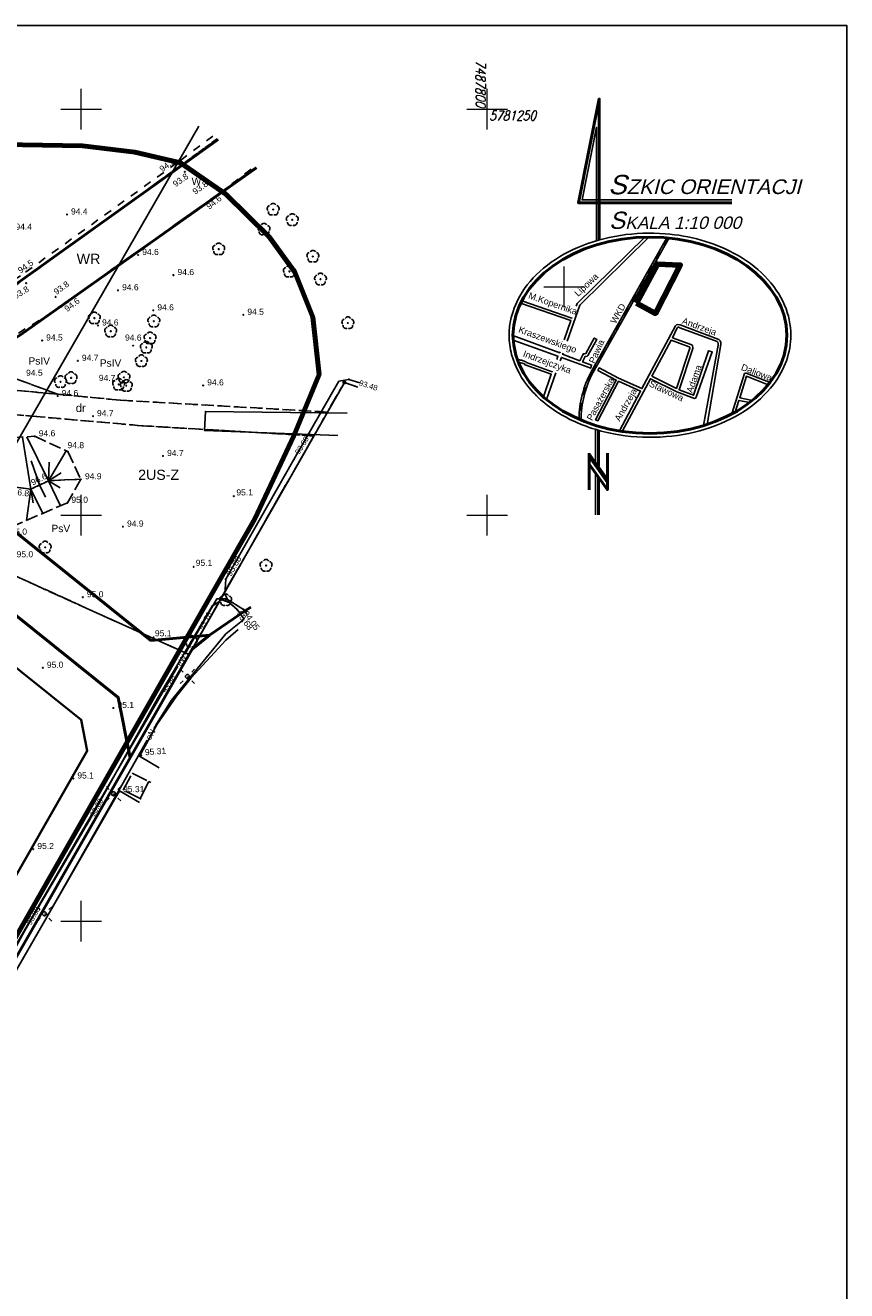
# Model space of a CAD drawing. Extents: x 7487549 to 7487844, y 5781020 to 5781260.
# Tile 13 of 13: x 7487743 to 7487844, y 5781104 to 5781260. Entities that reach past the tile are written whole.
import ezdxf
from ezdxf.enums import TextEntityAlignment as Align

# ---------------------------------------------------------------- set-up
doc = ezdxf.new("R2010")
doc.units = 0
doc.header["$MEASUREMENT"] = 0
for name, pattern in [('4001', [0]), ('4002', [2, 1, -1]), ('4003', [3, 2, -1]), ('4004', [4, 3, -1]), ('4216', [0]), ('4512', [0]), ('4761', [0]), ('4791', [0])]:
    doc.linetypes.add(name, pattern=pattern)
doc.layers.get('0').update_dxf_attribs({"linetype": 'CONTINUOUS'})
for name, color, linetype, lineweight in [('! strefy mpzp', 150, 'CONTINUOUS', 50), ('kolej', 250, 'CONTINUOUS', 35), ('ramka_dobra', 7, 'CONTINUOUS', 18)]:
    doc.layers.add(name, color=color, linetype=linetype, lineweight=lineweight)
for name, color, linetype in [('!ramka', 7, 'CONTINUOUS'), ('1246', 7, 'CONTINUOUS'), ('1361', 7, 'CONTINUOUS'), ('1363', 250, 'CONTINUOUS'), ('1422', 104, 'CONTINUOUS'), ('1766', 1, 'CONTINUOUS'), ('1811', 7, 'CONTINUOUS'), ('1812', 7, 'CONTINUOUS'), ('4002', 250, 'CONTINUOUS'), ('4512', 7, 'CONTINUOUS'), ('4761', 1, 'CONTINUOUS'), ('4791', 7, 'CONTINUOUS'), ('5216', 7, 'CONTINUOUS'), ('5220', 82, 'CONTINUOUS'), ('5230', 104, 'CONTINUOUS'), ('5511', 8, 'CONTINUOUS'), ('5792', 7, 'CONTINUOUS'), ('5852', 8, 'CONTINUOUS'), ('6220', 7, 'CONTINUOUS'), ('6230', 7, 'CONTINUOUS'), ('6761', 7, 'CONTINUOUS'), ('6801', 7, 'CONTINUOUS'), ('6802', 7, 'CONTINUOUS'), ('Nieprzekraczalna linia zabudowy', 7, 'CONTINUOUS'), ('ZAKRES_OPRACOWANIA', 82, 'CONTINUOUS')]:
    doc.layers.add(name, color=color, linetype=linetype)
doc.styles.add('KLASY', font='simplex.shx', dxfattribs={"width": 0.8, "oblique": 15.00003, "height": 1.25})
doc.styles.get("Standard").update_dxf_attribs({"font": 'arial.ttf'})
doc.linetypes.add('3117-500', pattern='A,2.5,0,[3,ksztalty.shx,S=1,R=-90,X=0,Y=0],2.5', length=5)

# ---------------------------------------------------------------- blocks, each defined once
blk = doc.blocks.new('1363')
at = {"layer": '1363', "color": 250, "linetype": 'Continuous'}
for p, q in [((-1.06, 1.06), (-1.77, 1.77)), ((1.06, 1.06), (1.77, 1.77)), ((-1.06, -1.06), (-1.77, -1.77)), ((1.06, -1.06), (1.77, -1.77))]:
    blk.add_line(p, q, dxfattribs=at)
blk.add_circle((0, 0), 0.5, dxfattribs=at)
blk = doc.blocks.new('1361')
at = {"layer": '1361', "color": 7, "linetype": 'Continuous'}
blk.add_circle((0, 0), 0.5, dxfattribs=at)
blk = doc.blocks.new('1766')
at = {"layer": '1766', "color": 1, "linetype": 'Continuous'}
blk.add_circle((0, 0), 0.09, dxfattribs=at)
blk = doc.blocks.new('1811')
at = {"layer": '1811', "color": 7, "linetype": 'Continuous'}
blk.add_circle((0, 0), 0.09, dxfattribs=at)
blk = doc.blocks.new('1422')
at = {"layer": '1422', "color": 96, "linetype": 'Continuous', "true_color": 0x008000}
blk.add_circle((0, 0), 0.1, dxfattribs=at)
for centre, start, end in [((-0.71, 0.23), 102.5, 221.75), ((0, 0.75), 30.19, 149.77), ((0.71, 0.23), 318.3, 77.49), ((-0.44, -0.61), 174.33, 293.45), ((0.44, -0.61), 246.24, 5.74)]:
    blk.add_arc(centre, 0.75, start, end, dxfattribs=at)
blk = doc.blocks.new('1246')
at = {"linetype": 'Continuous', "true_color": 0xfeffff}
h = blk.add_hatch(color=7, dxfattribs=at)
h.dxf.hatch_style = 1
h.paths.add_polyline_path([(-0.25, 0, 1), (0.25, 0, 1)])
at = {"linetype": 'Continuous', "lineweight": 0}
h = blk.add_hatch(color=0, dxfattribs=at)
edge = h.paths.add_edge_path()
edge.add_arc((0, 0), 0.045, 0, 360)
blk = doc.blocks.new('1812')
at = {"layer": '1812', "color": 7, "linetype": 'Continuous'}
blk.add_circle((0, 0), 0.09, dxfattribs=at)

msp = doc.modelspace()

# ---------------------------------------------------------------- linework, layer by layer
at = {"layer": '! strefy mpzp'}
msp.add_line((7487765.82, 5781185.22), (7487763.65, 5781183.48), dxfattribs=at)
for points in [[(7487766.87, 5781246.26), (7487739.13, 5781226.45), (7487732.66, 5781223.06), (7487726.51, 5781221.15), (7487703.31, 5781215.61), (7487703.92, 5781211.05)], [(7487703.92, 5781211.05), (7487707.46, 5781210.33), (7487719.2, 5781212.99), (7487732.77, 5781217.28), (7487737.94, 5781219.32), (7487742.54, 5781222.21), (7487771.59, 5781242.8)], [(7487756.02, 5781170.12), (7487754.56, 5781177.56), (7487733.66, 5781194.28), (7487719.53, 5781202.98), (7487689.77, 5781200.03), (7487682.89, 5781204.16), (7487688.28, 5781212.58)], [(7487770.91, 5781188.65), (7487770.25, 5781188.27), (7487765.82, 5781185.22), (7487758.59, 5781184.58), (7487738.27, 5781200.83), (7487720.72, 5781211.64), (7487694.23, 5781209.02), (7487688.31, 5781212.57)], [(7487763.65, 5781183.48), (7487737.05, 5781136.9), (7487690.51, 5781055.43), (7487683.08, 5781042.41)]]:
    msp.add_lwpolyline(points, dxfattribs=at)
at = {"layer": '!ramka', "lineweight": 9}
msp.add_lwpolyline([(7487820.16, 5781210.07), (7487820.65, 5781210.19), (7487820.68, 5781210.07)], dxfattribs=at)
at = {"layer": '!ramka', "color": 7, "linetype": '4001', "lineweight": 50}
for points in [[(7487813.8, 5781233.9, 0), (7487813.8, 5781251.26, 0), (7487811.23, 5781238.47, 0), (7487830.11, 5781238.47, 0)], [(7487813.69, 5781210.45, 0), (7487813.71, 5781206.02, 0)], [(7487812.55, 5781203.12, 0), (7487812.55, 5781207.65, 0)], [(7487812.55, 5781206.29, 0), (7487814.8, 5781203.12, 0), (7487814.8, 5781204.04, 0), (7487812.55, 5781207.21, 0), (7487812.55, 5781206.29, 0)], [(7487814.8, 5781203.12, 0), (7487814.8, 5781207.65, 0)], [(7487813.68, 5781204.69, 0), (7487813.68, 5781200.02, 0)]]:
    msp.add_polyline3d(points, dxfattribs=at)
at = {"layer": '!ramka', "color": 7, "linetype": 'Continuous'}
for points in [[(7487813.44, 5781233.79, 0), (7487813.46, 5781247.78, 0), (7487811.68, 5781238.83, 0), (7487830.11, 5781238.83, 0)], [(7487813.33, 5781210.56, 0), (7487813.33, 5781206.56, 0)], [(7487812.55, 5781207.65, 0), (7487814.8, 5781204.48, 0)], [(7487813.33, 5781205.17, 0), (7487813.33, 5781200.02, 0)]]:
    msp.add_polyline3d(points, dxfattribs=at)
at = {"layer": '!ramka', "color": 7, "linetype": '4001', "lineweight": 50}
msp.add_ellipse((7487820.03, 5781222.16), major_axis=(-16.86, 0), ratio=0.717286, dxfattribs=at)
at = {"layer": '!ramka', "color": 7, "linetype": 'Continuous'}
msp.add_open_spline([(7487802.69, 5781222.16), (7487802.69, 5781221.36), (7487802.8, 5781220.57), (7487803.41, 5781218.23), (7487804.23, 5781216.74), (7487806.55, 5781214.09), (7487808.05, 5781212.93), (7487811.51, 5781211.09), (7487813.48, 5781210.41), (7487817.42, 5781209.65), (7487819.37, 5781209.52), (7487823.21, 5781209.72), (7487825.09, 5781210.05), (7487828.6, 5781211.13), (7487830.24, 5781211.89), (7487833.09, 5781213.75), (7487834.3, 5781214.86), (7487835.93, 5781217.01), (7487836.47, 5781218), (7487837.19, 5781220.05), (7487837.38, 5781221.11), (7487837.38, 5781223.42), (7487837.11, 5781224.67), (7487836.07, 5781227.15), (7487835.24, 5781228.36), (7487833.11, 5781230.54), (7487831.81, 5781231.49), (7487829.11, 5781232.94), (7487827.76, 5781233.48), (7487824.92, 5781234.28), (7487823.43, 5781234.54), (7487820.07, 5781234.81), (7487818.2, 5781234.74), (7487814.56, 5781234.17), (7487812.78, 5781233.67), (7487809.58, 5781232.29), (7487808.15, 5781231.42), (7487805.72, 5781229.4), (7487804.73, 5781228.24), (7487803.46, 5781226.01), (7487803.07, 5781224.98), (7487802.75, 5781223.35), (7487802.69, 5781222.75), (7487802.69, 5781222.16)], degree=3, knots=[0, 0, 0, 0, 0.186769, 0.186769, 0.560306, 0.560306, 0.933844, 0.933844, 1.307381, 1.307381, 1.644468, 1.644468, 1.977461, 1.977461, 2.310454, 2.310454, 2.643447, 2.643447, 2.892866, 2.892866, 3.142284, 3.142284, 3.436688, 3.436688, 3.754243, 3.754243, 4.071798, 4.071798, 4.337383, 4.337383, 4.602968, 4.602968, 4.925426, 4.925426, 5.25302, 5.25302, 5.573414, 5.573414, 5.893809, 5.893809, 6.143844, 6.143844, 6.283185, 6.283185, 6.283185, 6.283185], dxfattribs=at)
for p, q in [((7487830.1, 5781212.46), (7487831.69, 5781217.44)), ((7487831.69, 5781217.44), (7487831.81, 5781217.5)), ((7487831.81, 5781217.5), (7487831.87, 5781217.48)), ((7487831.87, 5781217.48), (7487834.83, 5781216.35))]:
    msp.add_line(p, q)
msp.add_lwpolyline([(7487549.26, 5781020.33), (7487844.26, 5781020.33), (7487844.26, 5781260.33), (7487549.26, 5781260.33)], close=True)
at = {"linetype": 'Continuous', "lineweight": 18, "ltscale": 0.5}
for points in [[(7487750, 5781247.5), (7487750, 5781250), (7487750, 5781252.5)], [(7487800, 5781247.5), (7487800, 5781250), (7487800, 5781252.5)], [(7487747.5, 5781250), (7487750, 5781250), (7487752.5, 5781250)], [(7487797.5, 5781250), (7487800, 5781250), (7487802.5, 5781250)], [(7487809.47, 5781225.63), (7487809.47, 5781228.13), (7487809.47, 5781230.63)], [(7487806.97, 5781228.13), (7487809.47, 5781228.13), (7487811.97, 5781228.13)], [(7487750, 5781197.5), (7487750, 5781200), (7487750, 5781202.5)], [(7487800, 5781197.5), (7487800, 5781200), (7487800, 5781202.5)], [(7487747.5, 5781200), (7487750, 5781200), (7487752.5, 5781200)], [(7487797.5, 5781200), (7487800, 5781200), (7487802.5, 5781200)], [(7487750, 5781147.5), (7487750, 5781150), (7487750, 5781152.5)], [(7487747.5, 5781150), (7487750, 5781150), (7487752.5, 5781150)]]:
    msp.add_lwpolyline(points, dxfattribs=at)
for points in [[(7487809.85, 5781221.45), (7487811.4, 5781225.85), (7487819.91, 5781234.25)], [(7487810.96, 5781225.76), (7487811.07, 5781226.08), (7487819.39, 5781234.25)], [(7487809.48, 5781221.59), (7487810.31, 5781223.96), (7487804.09, 5781226.09)], [(7487804.24, 5781226.4), (7487810.43, 5781224.28), (7487810.43, 5781224.3)], [(7487803.17, 5781222.11), (7487808.93, 5781220.01), (7487808.97, 5781220.1)], [(7487816.28, 5781210.37), (7487818.87, 5781215.29), (7487816.18, 5781216.5), (7487813.62, 5781211.62), (7487813.33, 5781211.76), (7487815.88, 5781216.63), (7487813.63, 5781217.82), (7487813.78, 5781218.14), (7487816.15, 5781216.88), (7487819.04, 5781215.58), (7487823.16, 5781223.32), (7487823.3, 5781223.44), (7487823.47, 5781223.49), (7487823.74, 5781223.45), (7487828.5, 5781221.63), (7487828.68, 5781221.46), (7487828.78, 5781221.28), (7487828.76, 5781221), (7487827.06, 5781211.16)], [(7487816.62, 5781210.32), (7487820.09, 5781216.81), (7487823.33, 5781215.17), (7487825.51, 5781214.37), (7487825.64, 5781214.41), (7487825.71, 5781214.54), (7487827.69, 5781220.13), (7487827.26, 5781220.24), (7487825.41, 5781214.77), (7487823.62, 5781215.45), (7487825.3, 5781220.53), (7487825.32, 5781220.69), (7487825.27, 5781220.85), (7487825.18, 5781220.98), (7487822.81, 5781221.86), (7487823.39, 5781223.07), (7487823.47, 5781223.15), (7487823.58, 5781223.15), (7487823.73, 5781223.08), (7487828.3, 5781221.37), (7487828.38, 5781221.3), (7487828.44, 5781221.15), (7487828.42, 5781220.94), (7487826.63, 5781211.03)], [(7487808.55, 5781219.16), (7487808.7, 5781219.58), (7487803.19, 5781221.55)], [(7487808.99, 5781219), (7487809.14, 5781219.43), (7487812.74, 5781218.1), (7487812.85, 5781218.48), (7487811.73, 5781218.88), (7487812.05, 5781219.53), (7487812.32, 5781219.59), (7487812.4, 5781219.68), (7487813.49, 5781221.65), (7487813.17, 5781221.8), (7487812.15, 5781219.92), (7487811.96, 5781219.89), (7487811.85, 5781219.87), (7487811.76, 5781219.76), (7487811.38, 5781219.01), (7487809.27, 5781219.81), (7487809.33, 5781219.97)], [(7487820.27, 5781217.13), (7487823.3, 5781215.6), (7487824.94, 5781220.58), (7487824.94, 5781220.68), (7487824.87, 5781220.73), (7487822.63, 5781221.55), (7487820.27, 5781217.13)], [(7487803.68, 5781219.2), (7487804.1, 5781219.08), (7487804.21, 5781219.09), (7487804.75, 5781218.89), (7487804.82, 5781218.79), (7487808, 5781217.66), (7487808.01, 5781217.68)], [(7487806.91, 5781214.57), (7487807.89, 5781217.36), (7487804.65, 5781218.5), (7487804.58, 5781218.62), (7487804.14, 5781218.77), (7487804.03, 5781218.77), (7487803.82, 5781218.84)], [(7487807.3, 5781214.23), (7487808.46, 5781217.52)], [(7487832.66, 5781214.14), (7487831.08, 5781214.46), (7487831.91, 5781217.1), (7487834.58, 5781216.05)], [(7487830.52, 5781212.69), (7487830.98, 5781214.13), (7487832.33, 5781213.89)]]:
    msp.add_lwpolyline(points)
for points in [[(7487822.12, 5781234.16), (7487812.79, 5781217.66, 0.118761), (7487811.29, 5781211.82, 0.118761)], [(7487822.39, 5781234.14), (7487813.01, 5781217.54, 0.120755), (7487811.54, 5781211.71, 0.120755)]]:
    msp.add_lwpolyline(points, format="xyb")
at = {"linetype": '4002', "lineweight": 50}
msp.add_lwpolyline([(7487822.26, 5781234.15), (7487812.9, 5781217.6, 0.119758), (7487811.42, 5781211.76, 0.119758)], format="xyb", dxfattribs=at)
at = {"color": 116, "lineweight": 100, "true_color": 0x136734}
msp.add_lwpolyline([(7487818.36, 5781226.1), (7487820.71, 5781224.85), (7487823.77, 5781230.8), (7487820.97, 5781230.93), (7487818.36, 5781226.1)], dxfattribs=at)
at = {"layer": '4002', "color": 250, "linetype": '4002'}
msp.add_polyline3d([(7487766.22, 5781246.7, 0), (7487761.8, 5781243.39, 0), (7487742.53, 5781229.47, 0), (7487734.2, 5781224.52, 0), (7487728.67, 5781221.92, 0), (7487715.66, 5781219.28, 0), (7487702.79, 5781216.57, 0), (7487703.31, 5781215.61, 0), (7487703.93, 5781211.05, 0), (7487704.21, 5781210.56, 0), (7487715.59, 5781212.4, 0), (7487728.68, 5781215.46, 0), (7487735.47, 5781218.19, 0), (7487747.59, 5781225.71, 0), (7487766.96, 5781239.57, 0), (7487771.49, 5781243.05, 0)], dxfattribs=at)
at = {"layer": '4512', "color": 7, "linetype": '4512', "lineweight": 25}
for points in [[(7487769.35, 5781185.91), (7487767.83, 5781184.61), (7487763.54, 5781179.96), (7487761.75, 5781177.71), (7487759.37, 5781174.26), (7487757.18, 5781170.31), (7487759.61, 5781168.87)], [(7487757.17, 5781164.61), (7487754.72, 5781166.04), (7487741.38, 5781142.85), (7487732.44, 5781127.07), (7487734.92, 5781125.67)]]:
    msp.add_lwpolyline(points, dxfattribs=at)
at = {"layer": '4761', "color": 1, "linetype": '4761'}
for points in [[(7487784.3, 5781216.3), (7487782.97, 5781216.72), (7487781.74, 5781216.49), (7487776.2, 5781206.85), (7487767.8, 5781192.1), (7487767.71, 5781190.25), (7487768.22, 5781189.25)], [(7487768.22, 5781189.25), (7487767.33, 5781189.58), (7487766.14, 5781188.79), (7487759.41, 5781177.4), (7487751.01, 5781162.45), (7487743.27, 5781149.19), (7487738.34, 5781140.26), (7487738.32, 5781139.39), (7487739.03, 5781138.55), (7487739.17, 5781137.45), (7487732.66, 5781124.68), (7487721.76, 5781105.96), (7487716.21, 5781096.69), (7487706.98, 5781080.9), (7487696.89, 5781062.96), (7487695.97, 5781061.29)], [(7487762.76, 5781182.88), (7487766.72, 5781189.7), (7487767.91, 5781189.71), (7487770, 5781188.38), (7487770.42, 5781187.79)], [(7487768.22, 5781189.25), (7487769.21, 5781188.36), (7487770.06, 5781187.17)], [(7487770.07, 5781187.18), (7487767.8, 5781185.37), (7487761.12, 5781177.22), (7487759.32, 5781174.34), (7487758.93, 5781173.66)], [(7487711.31, 5781087.53), (7487719.31, 5781101.64), (7487739.92, 5781136.74), (7487738.29, 5781140.78), (7487761.9, 5781181.41)], [(7487763.09, 5781180.13), (7487763.35, 5781179.93)], [(7487758.14, 5781172.27), (7487754.29, 5781165.43), (7487745.92, 5781150.77), (7487737.48, 5781136.17), (7487728.94, 5781121.41), (7487720.42, 5781106.66), (7487711.93, 5781092), (7487703.58, 5781077.25), (7487694.99, 5781062.46), (7487689.57, 5781053.39)], [(7487754.29, 5781165.43), (7487753.99, 5781165.68)], [(7487745.92, 5781150.77), (7487745.49, 5781150.89)]]:
    msp.add_lwpolyline(points, dxfattribs=at)
at = {"layer": '4791', "color": 7, "linetype": '4791'}
for points in [[(7487757.25, 5781165.08), (7487758.33, 5781167.2)], [(7487758.33, 5781167.2), (7487758.58, 5781167.07)], [(7487757.4, 5781165), (7487757.25, 5781165.08)]]:
    msp.add_lwpolyline(points, dxfattribs=at)
at = {"layer": '5216', "color": 7, "linetype": '4216'}
for points in [[(7487764.5, 5781247.9), (7487714.69, 5781161.49), (7487712.48, 5781162.76), (7487652.99, 5781059.7), (7487651.02, 5781060.84), (7487606.7, 5781086.33), (7487596.48, 5781092.21), (7487590.35, 5781095.73), (7487587.4, 5781097.42), (7487667.23, 5781230.64), (7487679.81, 5781251.64)], [(7487784.08, 5781215.78), (7487782.41, 5781216.34), (7487737.05, 5781136.9), (7487709.92, 5781151.43), (7487709.14, 5781151.85), (7487714.69, 5781161.49), (7487764.5, 5781247.9)], [(7487693.73, 5781053.58), (7487690.51, 5781055.43), (7487737.05, 5781136.9), (7487782.41, 5781216.34), (7487784.08, 5781215.78)]]:
    msp.add_lwpolyline(points, dxfattribs=at)
at = {"layer": '5220', "color": 96, "linetype": '4004', "ltscale": 0.5, "true_color": 0x008000}
for points in [[(7487784.08, 5781215.78), (7487782.41, 5781216.34), (7487780.33, 5781212.7), (7487754.82, 5781214.16), (7487747.12, 5781214.89), (7487736.78, 5781218.72), (7487738.22, 5781219.2), (7487771.54, 5781242.85)], [(7487771.54, 5781242.85), (7487738.22, 5781219.2)], [(7487747.12, 5781214.89), (7487737.07, 5781215.84), (7487708.06, 5781210.21), (7487693.71, 5781209.09), (7487688.86, 5781208.69), (7487703.78, 5781211.19), (7487707.23, 5781210.38), (7487719.63, 5781213.06), (7487736.78, 5781218.72), (7487747.12, 5781214.89)], [(7487763.28, 5781182.84), (7487716.91, 5781203.79), (7487682.13, 5781188.1), (7487689.31, 5781201.57), (7487694.25, 5781204.2), (7487725.37, 5781210.61), (7487737.15, 5781212.77), (7487743.95, 5781212.19), (7487757.51, 5781211.01), (7487778.65, 5781209.76), (7487763.28, 5781182.84)], [(7487737.05, 5781136.9), (7487718.6, 5781104.61), (7487690.64, 5781118.05), (7487709.92, 5781151.43), (7487709.14, 5781151.85), (7487714.69, 5781161.49), (7487712.48, 5781162.76), (7487689.76, 5781123.41), (7487677.85, 5781180.13), (7487678.23, 5781180.76), (7487682.13, 5781188.1), (7487716.91, 5781203.79), (7487763.28, 5781182.84), (7487737.05, 5781136.9)]]:
    msp.add_lwpolyline(points, dxfattribs=at)
at = {"layer": '5230', "color": 104, "linetype": '4002', "ltscale": 0.5}
for points in [[(7487771.54, 5781242.85), (7487738.22, 5781219.2), (7487736.78, 5781218.72), (7487719.63, 5781213.06), (7487707.23, 5781210.38), (7487703.78, 5781211.19), (7487688.86, 5781208.69), (7487679.35, 5781207.64), (7487661.78, 5781214.19), (7487658.18, 5781215.55), (7487659.05, 5781216.99), (7487662.81, 5781216.01), (7487666.7, 5781214.94), (7487674.02, 5781212.42), (7487680.86, 5781210.53), (7487688.79, 5781212.35), (7487703.28, 5781215.14), (7487723.8, 5781220.45), (7487732.94, 5781223.09), (7487739.35, 5781226.45), (7487766.74, 5781246.34)], [(7487766.74, 5781246.34), (7487739.35, 5781226.45), (7487732.94, 5781223.09), (7487723.8, 5781220.45), (7487703.28, 5781215.14), (7487688.79, 5781212.35)], [(7487784.08, 5781215.78), (7487782.41, 5781216.34), (7487780.33, 5781212.7), (7487754.82, 5781214.16), (7487747.12, 5781214.89), (7487737.07, 5781215.84), (7487708.06, 5781210.21), (7487693.71, 5781209.09), (7487688.86, 5781208.69), (7487703.78, 5781211.19), (7487707.23, 5781210.38), (7487719.63, 5781213.06), (7487736.78, 5781218.72), (7487738.22, 5781219.2), (7487771.54, 5781242.85)], [(7487693.73, 5781053.58), (7487690.51, 5781055.43), (7487700.27, 5781072.5), (7487718.6, 5781104.61), (7487737.05, 5781136.9), (7487763.28, 5781182.84), (7487778.65, 5781209.76), (7487780.33, 5781212.7), (7487782.41, 5781216.34), (7487784.08, 5781215.78)], [(7487737.07, 5781215.84), (7487747.12, 5781214.89), (7487754.82, 5781214.16), (7487780.33, 5781212.7), (7487778.65, 5781209.76), (7487757.51, 5781211.01), (7487743.95, 5781212.19), (7487737.15, 5781212.77)], [(7487737.15, 5781212.77), (7487743.95, 5781212.19)], [(7487743.95, 5781212.19), (7487757.51, 5781211.01), (7487778.65, 5781209.76), (7487763.28, 5781182.84), (7487737.05, 5781136.9)]]:
    msp.add_lwpolyline(points, dxfattribs=at)
at = {"layer": '5511', "color": 8, "linetype": 'Continuous'}
msp.add_lwpolyline([(7487781.6, 5781209.81), (7487765.17, 5781210.44), (7487765.31, 5781212.77), (7487782.75, 5781212.57)], dxfattribs=at)
at = {"layer": '5792', "color": 7, "linetype": '4003'}
msp.add_lwpolyline([(7487755.18, 5781166.14), (7487756.3, 5781168.24), (7487758.33, 5781167.2), (7487757.25, 5781165.08), (7487755.18, 5781166.14)], dxfattribs=at)
at = {"layer": '5852', "color": 7, "linetype": '4001'}
for p, q in [((7487743.81, 5781203.19), (7487742.79, 5781209.62)), ((7487743.81, 5781203.19), (7487742.79, 5781209.62)), ((7487745.96, 5781204.24), (7487743.31, 5781209.65)), ((7487745.96, 5781204.24), (7487743.31, 5781209.65)), ((7487744.88, 5781203.72), (7487743.84, 5781206.67)), ((7487744.88, 5781203.72), (7487743.84, 5781206.67)), ((7487745.96, 5781204.24), (7487748.14, 5781207.92)), ((7487745.96, 5781204.24), (7487748.14, 5781207.92)), ((7487745.96, 5781204.24), (7487746.05, 5781206.54)), ((7487745.96, 5781204.24), (7487746.05, 5781206.54)), ((7487745.96, 5781204.24), (7487747.55, 5781205.2)), ((7487745.96, 5781204.24), (7487747.55, 5781205.2)), ((7487744.88, 5781203.72), (7487745.63, 5781202.2)), ((7487744.88, 5781203.72), (7487745.63, 5781202.2)), ((7487745.96, 5781204.24), (7487747.47, 5781201.16)), ((7487745.96, 5781204.24), (7487747.42, 5781203.38)), ((7487745.96, 5781204.24), (7487747.47, 5781201.16)), ((7487745.96, 5781204.24), (7487747.42, 5781203.38)), ((7487743.81, 5781203.19), (7487743.27, 5781199.36)), ((7487743.81, 5781203.19), (7487743.27, 5781199.36)), ((7487743.81, 5781203.19), (7487744.08, 5781201.51)), ((7487743.81, 5781203.19), (7487745.27, 5781200.21)), ((7487743.81, 5781203.19), (7487744.08, 5781201.51)), ((7487743.81, 5781203.19), (7487745.27, 5781200.21))]:
    msp.add_line(p, q, dxfattribs=at)
at = {"layer": '5852', "color": 7, "linetype": '4004', "ltscale": 0.5}
for points in [[(7487736.68, 5781206.88), (7487739.37, 5781209.42), (7487744.28, 5781209.71), (7487748.36, 5781207.82), (7487749.97, 5781204.42), (7487745.96, 5781204.24), (7487743.81, 5781203.19), (7487741.62, 5781203.5), (7487739.7, 5781204.74), (7487731.53, 5781205.57)], [(7487741.09, 5781198.42), (7487737.23, 5781201.17), (7487731.53, 5781205.57), (7487739.7, 5781204.74), (7487741.62, 5781203.5), (7487743.81, 5781203.19), (7487745.96, 5781204.24), (7487749.97, 5781204.42), (7487748.3, 5781201.52)]]:
    msp.add_lwpolyline(points, close=True, dxfattribs=at)
at = {"layer": 'Nieprzekraczalna linia zabudowy', "color": 150, "linetype": '3117-500', "lineweight": 35, "flags": 128}
msp.add_lwpolyline([(7487735.12, 5781143.61), (7487716.04, 5781153.82), (7487719.02, 5781159), (7487735.04, 5781186.77), (7487750.01, 5781174.8), (7487750.76, 5781170.99)], close=True, dxfattribs=at)
at = {"layer": 'ZAKRES_OPRACOWANIA', "color": 96, "linetype": 'Continuous', "lineweight": 80, "true_color": 0x008000, "flags": 128}
msp.add_lwpolyline([(7487661.28, 5781246.95), (7487750.18, 5781245.48), (7487756.6, 5781244.71), (7487762.24, 5781243.38), (7487767.8, 5781239.52), (7487773.13, 5781234.29), (7487776.33, 5781229.91), (7487778.53, 5781224.37), (7487779.3, 5781217.31), (7487776.17, 5781209.77), (7487771.39, 5781199.55), (7487766.87, 5781191.65), (7487682.04, 5781043.19)], dxfattribs=at)

# ---------------------------------------------------------------- block references
at = {"layer": '1246', "color": 7}
msp.add_blockref('1246', (7487782.41, 5781216.34), dxfattribs=at)
at = {"layer": '1361', "color": 7, "xscale": 0.5, "yscale": 0.5}
for p in [(7487763.09, 5781180.13), (7487753.99, 5781165.68), (7487745.49, 5781150.89)]:
    msp.add_blockref('1361', p, dxfattribs=at)
at = {"layer": '1363', "color": 250, "xscale": 0.5, "yscale": 0.5}
for p in [(7487763.09, 5781180.13), (7487753.99, 5781165.68), (7487745.49, 5781150.89)]:
    msp.add_blockref('1363', p, dxfattribs=at)
at = {"layer": '1422', "color": 104, "xscale": 0.5, "yscale": 0.5}
for p in [(7487773.64, 5781237.65), (7487775.99, 5781236.37), (7487772.51, 5781235.2), (7487766.94, 5781232.77), (7487778.53, 5781231.86), (7487775.64, 5781230.02), (7487779.47, 5781229.06), (7487751.63, 5781224.27), (7487758.95, 5781223.89), (7487782.84, 5781223.67), (7487753.64, 5781222.65), (7487758.49, 5781221.81), (7487758.02, 5781220.66), (7487757.42, 5781218.99), (7487748.76, 5781216.9), (7487755.27, 5781216.97), (7487747.46, 5781216.42), (7487754.63, 5781216.1), (7487755.56, 5781215.95), (7487745.57, 5781196.04), (7487772.77, 5781193.79), (7487767.8, 5781189.55), (7487763.55, 5781184.44)]:
    msp.add_blockref('1422', p, dxfattribs=at)
at = {"layer": '1766', "color": 1, "xscale": 0.5, "yscale": 0.5}
for p in [(7487782.97, 5781216.72), (7487776.2, 5781206.85), (7487767.8, 5781192.1), (7487766.14, 5781188.79), (7487759.41, 5781177.4), (7487751.01, 5781162.45), (7487743.27, 5781149.19)]:
    msp.add_blockref('1766', p, dxfattribs=at)
for p, rotation in [((7487769.21, 5781188.36), 305.942584), ((7487770, 5781188.38), 305.189665)]:
    msp.add_blockref('1766', p, dxfattribs=dict(at, rotation=rotation))
at = {"layer": '1811', "color": 7, "xscale": 0.5, "yscale": 0.5}
for p in [(7487757.38, 5781170.42), (7487754.66, 5781165.88)]:
    msp.add_blockref('1811', p, dxfattribs=at)
at = {"layer": '1812', "color": 7, "xscale": 0.5, "yscale": 0.5}
for p in [(7487761.8, 5781243.39), (7487762.77, 5781242.29), (7487765.94, 5781240.67), (7487766.96, 5781239.57), (7487748.25, 5781237.03), (7487757.02, 5781232.05), (7487743.22, 5781228.58), (7487761.36, 5781229.57), (7487746.86, 5781226.88), (7487754.54, 5781227.7), (7487747.59, 5781225.71), (7487758.88, 5781225.22), (7487769.96, 5781224.68), (7487752.07, 5781223.36), (7487745.19, 5781221.51), (7487756.4, 5781220.88), (7487749.59, 5781219.01), (7487753.93, 5781216.53), (7487765.02, 5781215.98), (7487747.11, 5781214.67), (7487751.45, 5781212.19), (7487744.28, 5781209.71), (7487748.36, 5781207.82), (7487760.08, 5781207.29), (7487745.96, 5781204.24), (7487749.97, 5781204.42), (7487768.8, 5781202.34), (7487748.3, 5781201.52), (7487755.15, 5781198.59), (7487763.86, 5781193.64), (7487750.21, 5781189.89), (7487758.92, 5781184.95), (7487745.28, 5781181.2), (7487753.97, 5781176.25), (7487749.03, 5781167.56), (7487744.1, 5781158.87)]:
    msp.add_blockref('1812', p, dxfattribs=at)

# ---------------------------------------------------------------- texts
at = {"layer": '! strefy mpzp'}
for s, p in [('WR', (7487749.45, 5781230.95)), ('2US-Z', (7487757.02, 5781204.35))]:
    msp.add_text(s, height=1.25, dxfattribs=at).set_placement(p)
at = {"layer": '!ramka', "color": 7, "oblique": 15}
msp.add_text('S', height=2.41, rotation=358.3435, dxfattribs=at).set_placement((7487814.87, 5781239.55))
for s, height, p in [('ZKIC ORIENTACJI', 1.8066, (7487817.15, 5781239.55)), ('S', 2.12, (7487814.99, 5781235.26)), ('KALA 1:10 000', 1.5176, (7487816.99, 5781235.26))]:
    msp.add_text(s, height=height, dxfattribs=at).set_placement(p)
at = {"layer": '6220', "color": 96, "true_color": 0x008000}
for s, p in [('PsIV', (7487743.51, 5781218.55)), ('PsIV', (7487752.29, 5781218.29)), ('PsV', (7487746.34, 5781197.91))]:
    msp.add_text(s, height=0.9, dxfattribs=at).set_placement(p)
at = {"layer": '6230', "color": 96, "true_color": 0x008000}
for s, height, p in [('W', 0.9, (7487763.6, 5781240.67)), ('dr', 1, (7487749.33, 5781212.7))]:
    msp.add_text(s, height=height, dxfattribs=at).set_placement(p)
at = {"layer": '6761', "color": 1}
for s, height, rotation, p in [('93.48', 0.67, 342.258, (7487784.15, 5781216.02)), ('93.68', 0.67, 58.5966, (7487776.85, 5781207.42)), ('93.88', 0.75, 60, (7487768.46, 5781192.4)), ('93.78', 0.67, 60.8104, (7487764.98, 5781185.78)), ('93.68', 0.75, 305.8942, (7487769.07, 5781187.88)), ('94.05', 0.75, 305.4525, (7487769.9, 5781187.87)), ('eW', 0.67, 59.5794, (7487762.27, 5781181.35)), ('93.88', 0.67, 60.8104, (7487760.51, 5781178.01)), ('eN', 0.75, 60.5739, (7487758.54, 5781172.22)), ('93.88', 0.67, 60.8104, (7487751.61, 5781162.8)), ('93.88', 0.67, 60.8104, (7487743.84, 5781149.46))]:
    msp.add_text(s, height=height, rotation=rotation, dxfattribs=at).set_placement(p)
at = {"layer": '6801', "color": 7}
msp.add_text('95.31', height=0.75, rotation=4.47, dxfattribs=at).set_placement((7487757.88, 5781170.42))
msp.add_text('95.31', height=0.75, dxfattribs=at).set_placement((7487755.16, 5781165.88))
at = {"layer": '6802', "color": 7}
for s, rotation, p in [('94.5', 35.8382, (7487759.98, 5781242.23)), ('93.8', 35.4258, (7487761.63, 5781240.38)), ('93.8', 35.484, (7487764.05, 5781239.45)), ('94.6', 38.0072, (7487765.78, 5781237.61)), ('94.5', 34.9194, (7487742.54, 5781229.75)), ('93.8', 35.9251, (7487746.96, 5781227.1)), ('93.8', 31.7282, (7487741.93, 5781226.57)), ('94.6', 37.2488, (7487748.29, 5781225)), ('96.6', 26.8915, (7487744.05, 5781203.63)), ('96.8', -7.1805, (7487741.53, 5781202.54))]:
    msp.add_text(s, height=0.75, rotation=rotation, dxfattribs=at).set_placement(p)
for s, p in [('94.4', (7487748.75, 5781237.03)), ('94.4', (7487741.91, 5781235.16)), ('94.6', (7487757.52, 5781232.05)), ('94.6', (7487761.86, 5781229.57)), ('94.6', (7487755.04, 5781227.7)), ('94.6', (7487759.38, 5781225.22)), ('94.5', (7487770.46, 5781224.68)), ('94.6', (7487752.57, 5781223.36)), ('94.5', (7487745.69, 5781221.51)), ('94.6', (7487755.4, 5781221.5)), ('94.7', (7487750.09, 5781219.01)), ('94.5', (7487743.22, 5781217.17)), ('94.7', (7487752.18, 5781216.53)), ('94.6', (7487765.52, 5781215.98)), ('94.6', (7487747.61, 5781214.67)), ('94.7', (7487751.95, 5781212.19)), ('94.6', (7487744.78, 5781209.71)), ('94.8', (7487748.32, 5781208.25)), ('94.7', (7487760.58, 5781207.29)), ('94.9', (7487750.47, 5781204.42)), ('95.0', (7487748.8, 5781201.52)), ('95.1', (7487769.11, 5781202.43)), ('94.9', (7487755.65, 5781198.59)), ('95.0', (7487741.3, 5781197.6)), ('95.0', (7487742.05, 5781194.81)), ('95.1', (7487764.11, 5781193.75)), ('95.0', (7487750.71, 5781189.89)), ('95.1', (7487759.08, 5781185.08)), ('95.0', (7487745.78, 5781181.2)), ('95.1', (7487754.47, 5781176.25)), ('95.1', (7487749.53, 5781167.56)), ('95.2', (7487744.6, 5781158.87))]:
    msp.add_text(s, height=0.75, dxfattribs=at).set_placement(p)
at = {"layer": 'kolej', "color": 7, "linetype": 'Continuous', "lineweight": 13, "char_height": 0.8, "attachment_point": 1}
for s, insert, rotation in [('\\pi-2.4,l3.2,t3.2;Lipowa', (7487810.06, 5781226.89), 43.5545), ('\\pi-2.4,l3.2,t3.2;M.Kopernika', (7487804.5, 5781227.75), 340.6142), ('\\pi-2.4,l3.2,t3.2;WKD', (7487814.73, 5781223.19), 60.9817), ('\\pi-2.4,l3.2,t3.2;Andrzeja', (7487823.43, 5781224.64), 339.958), ('\\pi-2.4,l3.2,t3.2;Kraszewskiego', (7487803.29, 5781223.57), 339.8848), ('\\pi-2.4,l3.2,t3.2;Pawia', (7487812.15, 5781218.2), 66.0086), ('\\pi-2.4,l3.2,t3.2;Indrzejczyka', (7487803.85, 5781220.59), 339.8848), ('\\pi-2.4,l3.2,t3.2;Adama', (7487824.22, 5781214.51), 70.1916), ('\\pi-2.4,l3.2,t3.2;Daliowa', (7487830.72, 5781218.95), 338.9563), ('\\pi-2.4,l3.2,t3.2;Pasażerska', (7487811.81, 5781211.24), 61.3125), ('\\pi-2.4,l3.2,t3.2;Stawowa', (7487819.46, 5781216.98), 334.9061), ('\\pi-2.4,l3.2,t3.2;Andrzeja', (7487815.22, 5781211.18), 60.3846)]:
    msp.add_mtext_dynamic_manual_height_columns(s, width=26.3012, gutter_width=12.5, heights=[0], dxfattribs=dict(at, insert=insert, rotation=rotation))
at = {"layer": 'ramka_dobra', "color": 18, "linetype": 'Continuous', "true_color": 0x000000, "style": 'KLASY', "oblique": 15, "width": 0.8}
msp.add_text('7487800 ', height=1.2, rotation=270.0081, dxfattribs=at).set_placement((7487799.2, 5781252.81), align=Align.MIDDLE_CENTER)
msp.add_text('5781250', height=1.2, dxfattribs=at).set_placement((7487803.13, 5781249.22), align=Align.MIDDLE_CENTER)

doc.saveas('drawing.dxf')
